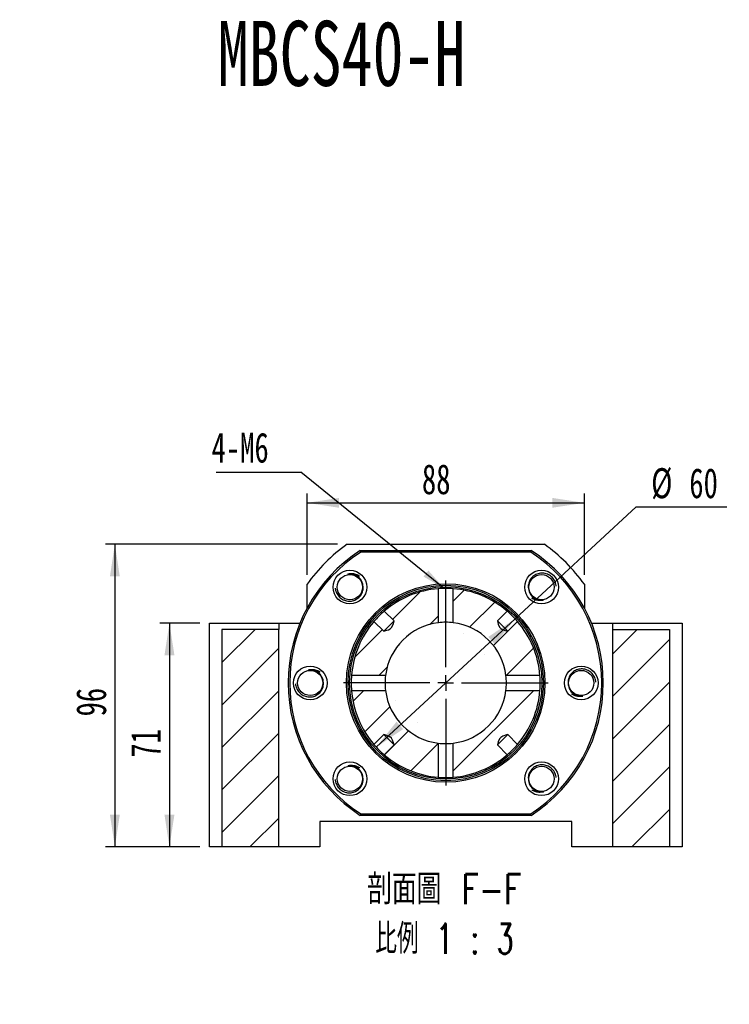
# Model space of a CAD drawing. Header units: millimetres. Extents: x 20 to 287, y 0 to 208.
# Tile 3 of 5: x 102 to 177, y 96 to 200. Entities that reach past the tile are written whole.
import ezdxf

# ---------------------------------------------------------------- set-up
doc = ezdxf.new("R2010")
doc.units = ezdxf.units.MM
doc.layers.add('圖層0', color=7, linetype='Continuous')
doc.styles.add('SLDTEXTSTYLE0', font='TXT', dxfattribs={"width": 0.7})
doc.styles.add('SLDTEXTSTYLE1', font='TXT', dxfattribs={"width": 0.7, "bigfont": 'bigfont'})
doc.styles.add('SLDTEXTSTYLE4', font='TXT', dxfattribs={"width": 0.75, "bigfont": 'bigfont'})
doc.styles.add('SLDTEXTSTYLE5', font='TXT', dxfattribs={"width": 0.65625, "bigfont": 'bigfont'})
doc.dimstyles.new('SLDDIMSTYLE1', dxfattribs={"dimtxt": 3.389974, "dimasz": 2.5, "dimexe": 0, "dimexo": 0.0625, "dimgap": 0.847493, "dimtad": 0, "dimtih": 1, "dimtoh": 1, "dimlfac": 3, "dimrnd": 1e-09, "dimzin": 12, "dimdsep": 46, "dimtxsty": 'SLDTEXTSTYLE0', "dimsah": 1, "dimcen": 0, "dimadec": 0, "dimazin": 3, "dimtfac": 1, "dimtmove": 0, "dimatfit": 3, "dimfxl": 0, "dimfrac": 2, "dimtolj": 1, "dimtzin": 12, "dimarcsym": 0})
doc.dimstyles.new('SLDDIMSTYLE2', dxfattribs={"dimtxt": 0.18, "dimasz": 2.5, "dimexe": 0, "dimexo": 0.0625, "dimgap": 0, "dimtad": 0, "dimtih": 1, "dimtoh": 1, "dimdec": 0, "dimrnd": 1e-09, "dimzin": 0, "dimdsep": 46, "dimtxsty": 'Standard', "dimsah": 1, "dimcen": 0.09, "dimadec": 0, "dimazin": 0, "dimtfac": 2.5, "dimtdec": 0, "dimtofl": 0, "dimtmove": 0, "dimatfit": 3, "dimfxl": 0, "dimfrac": 2, "dimtolj": 1, "dimtzin": 0, "dimarcsym": 0})
doc.dimstyles.new('SLDDIMSTYLE3', dxfattribs={"dimtxt": 3.389974, "dimasz": 2.5, "dimexe": 0, "dimexo": 0.0625, "dimgap": 0.847493, "dimtad": 1, "dimlfac": 3, "dimrnd": 1e-09, "dimzin": 12, "dimdsep": 46, "dimtxsty": 'SLDTEXTSTYLE0', "dimsah": 1, "dimcen": 0.09, "dimadec": 0, "dimazin": 3, "dimtfac": 1, "dimtofl": 0, "dimtmove": 0, "dimatfit": 3, "dimfxl": 0, "dimfrac": 2, "dimtolj": 1, "dimtzin": 12, "dimarcsym": 0})

# ---------------------------------------------------------------- blocks, each defined once
blk = doc.blocks.new('SW_SYMBOL_HOLE_DIAM')
at = {"layer": '圖層0', "color": 0}
blk.add_line((300, 0), (700, 1000), dxfattribs=at)
blk.add_circle((500, 500), 350, dxfattribs=at)
blk = doc.blocks.new('SW_SYMBOL_HOLE_SPOT')
at = {"layer": '圖層0', "color": 0}
for p, q in [((0, 875), (0, 75)), ((1600, 75), (1600, 875)), ((0, 75), (1600, 75))]:
    blk.add_line(p, q, dxfattribs=at)
blk = doc.blocks.new('SW_NOTE_1')
at = {"layer": '圖層0', "color": 0}
blk.add_line((19.65, 0), (0, 0), dxfattribs=at)
at = {"layer": '圖層0', "color": 0, "xscale": 0.003964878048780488, "yscale": 0.003964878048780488, "zscale": 0.003964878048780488}
for name, p in [('SW_SYMBOL_HOLE_DIAM', (3.81, 5.75)), ('SW_SYMBOL_HOLE_DIAM', (7.69, 0.52)), ('SW_SYMBOL_HOLE_SPOT', (0.49, 0.52))]:
    blk.add_blockref(name, p, dxfattribs=at)
at = {"layer": '圖層0', "color": 0, "char_height": 3.175, "attachment_point": 1}
for s, insert, style in [('6-', (0.49, 9.45), 'SLDTEXTSTYLE0'), ('14\\M+18AD1\\M+190FA', (7.83, 9.45), 'SLDTEXTSTYLE1'), ('20', (11.71, 4.21), 'SLDTEXTSTYLE0')]:
    blk.add_mtext(s, dxfattribs=dict(at, insert=insert, style=style))
blk = doc.blocks.new('_D_8')
at = {"layer": '圖層0', "color": 7}
for p, q in [((120.99, 136.47), (116.76, 136.47)), ((117.76, 136.47), (117.76, 112.81)), ((120.99, 112.81), (116.76, 112.81))]:
    blk.add_line(p, q, dxfattribs=at)
for points in [[(117.76, 136.47), (117.24, 133.08), (118.29, 133.08)], [(117.76, 112.81), (118.29, 116.2), (117.24, 116.2)]]:
    blk.add_solid(points, dxfattribs=at)
at = {"layer": '圖層0', "color": 7, "insert": (113.67, 122.24), "char_height": 3.175, "attachment_point": 1, "rotation": 90, "style": 'SLDTEXTSTYLE0'}
blk.add_mtext('71', dxfattribs=at)
blk = doc.blocks.new('_D_9')
at = {"layer": '圖層0', "color": 7}
for p, q in [((135.55, 144.81), (110.99, 144.81)), ((111.99, 144.81), (111.99, 112.81)), ((120.99, 112.81), (110.99, 112.81))]:
    blk.add_line(p, q, dxfattribs=at)
for points in [[(111.99, 144.81), (111.47, 141.42), (112.51, 141.42)], [(111.99, 112.81), (112.51, 116.2), (111.47, 116.2)]]:
    blk.add_solid(points, dxfattribs=at)
at = {"layer": '圖層0', "color": 7, "insert": (107.89, 126.6), "char_height": 3.175, "attachment_point": 1, "rotation": 90, "style": 'SLDTEXTSTYLE0'}
blk.add_mtext('96', dxfattribs=at)
blk = doc.blocks.new('_D_10')
at = {"layer": '圖層0', "color": 7}
for p, q in [((132.32, 141.58), (132.32, 150.19)), ((161.65, 141.58), (161.65, 150.19)), ((132.32, 149.19), (161.65, 149.19))]:
    blk.add_line(p, q, dxfattribs=at)
for points in [[(132.32, 149.19), (135.71, 148.67), (135.71, 149.71)], [(161.65, 149.19), (158.26, 149.71), (158.26, 148.67)]]:
    blk.add_solid(points, dxfattribs=at)
at = {"layer": '圖層0', "color": 7, "insert": (144.47, 153.28), "char_height": 3.175, "attachment_point": 1, "style": 'SLDTEXTSTYLE0'}
blk.add_mtext('88', dxfattribs=at)
blk = doc.blocks.new('_D_11')
at = {"layer": '圖層0', "color": 7}
for p, q in [((154.33, 136.93), (167.14, 148.77)), ((167.14, 148.77), (176.72, 148.77)), ((139.64, 123.35), (154.33, 136.93))]:
    blk.add_line(p, q, dxfattribs=at)
blk.add_arc((146.99, 130.14), 10, 46.2892, 48.4662, dxfattribs=at)
for points in [[(154.33, 136.93), (151.49, 135.01), (152.19, 134.25)], [(139.64, 123.35), (142.49, 125.27), (141.78, 126.04)]]:
    blk.add_solid(points, dxfattribs=at)
at = {"layer": '圖層0', "color": 7, "char_height": 3.175, "attachment_point": 1, "style": 'SLDTEXTSTYLE0'}
for s, insert in [('%%c', (168.72, 152.86)), ('60', (172.75, 152.86))]:
    blk.add_mtext(s, dxfattribs=dict(at, insert=insert))
blk = doc.blocks.new('SW_NOTE_2')
at = {"layer": '圖層0', "color": 0, "char_height": 3.175, "attachment_point": 2}
for s, insert, style in [('\\M+19655\\M+196CA\\M+19AA4 F-F', (9.53, 4.09), 'SLDTEXTSTYLE4'), ('\\M+194E4\\M+197E1 1 : 3', (9.55, -1.14), 'SLDTEXTSTYLE5')]:
    blk.add_mtext(s, dxfattribs=dict(at, insert=insert, style=style))
blk = doc.blocks.new('SW_NOTE_3')
at = {"layer": '圖層0', "color": 0}
blk.add_line((-8.96, 0), (0, 0), dxfattribs=at)
at = {"layer": '圖層0', "color": 0, "insert": (-9.43, 4.2), "char_height": 3.175, "attachment_point": 1, "style": 'SLDTEXTSTYLE0'}
blk.add_mtext('4-M6', dxfattribs=at)
blk = doc.blocks.new('SW_CENTERMARKSYMBOL_8')
at = {"layer": '圖層0', "color": 0}
for p, q in [((0, 1.67), (0, 10.83)), ((-1.67, 0), (-10.83, 0)), ((0, 0), (-0.83, 0)), ((0, 0), (0, 0.83)), ((0, 0), (0, -0.83)), ((0, 0), (0.83, 0)), ((1.67, 0), (10.83, 0)), ((0, -1.67), (0, -10.83))]:
    blk.add_line(p, q, dxfattribs=at)

msp = doc.modelspace()

# ---------------------------------------------------------------- hatches: boundary and pattern name
at = {"layer": '圖層0', "linetype": 'Continuous', "lineweight": 18}
h = msp.add_hatch(dxfattribs=at)
h.set_pattern_fill('ANSI31', color=256, style=0)
edge = h.paths.add_edge_path(flags=0)
edge.add_spline(control_points=[(141.5214, 136.6968), (141.4526, 136.4557), (141.3986, 136.1973), (141.2501, 135.9953), (141.2148, 135.9474), (141.171, 135.9048), (141.1224, 135.8705), (141.0153, 135.7951), (140.8886, 135.7502), (140.7645, 135.7084), (140.6544, 135.6713), (140.5429, 135.6384), (140.4312, 135.6065)], knot_values=[0.00198391, 0.00198391, 0.00198391, 0.00198391, 0.00423758, 0.00423758, 0.00423758, 0.00475377, 0.00475377, 0.00475377, 0.00589534, 0.00589534, 0.00589534, 0.00690423, 0.00690423, 0.00690423, 0.00690423], weights=[1, 1, 1, 1, 1, 1, 1, 1, 1, 1, 1, 1, 1], degree=3, periodic=0)
edge.add_line((140.4312, 135.6065), (139.3916, 136.6462))
edge.add_arc((146.9867, 130.1413), 10, 139.421344, 175.475285)
edge.add_line((137.0179, 130.9301), (140.6187, 130.9301))
edge.add_arc((146.9867, 130.1413), 6.4167, 97.062044, 172.937956, ccw=False)
edge.add_line((146.1978, 136.5092), (146.1978, 140.1101))
edge.add_arc((146.9867, 130.1413), 10, 94.524715, 130.578656)
edge.add_line((140.4818, 137.7364), (141.5214, 136.6968))
h = msp.add_hatch(dxfattribs=at)
h.set_pattern_fill('ANSI31', color=256, style=0)
edge = h.paths.add_edge_path(flags=0)
edge.add_line((154.5818, 136.6462), (153.5422, 135.6065))
edge.add_spline(control_points=[(153.5422, 135.6065), (153.501, 135.6183), (153.4598, 135.6303), (153.4188, 135.6425), (153.2877, 135.6815), (153.1564, 135.7217), (153.0305, 135.7749), (152.9575, 135.8058), (152.8852, 135.842), (152.8232, 135.8913), (152.7701, 135.9335), (152.7252, 135.9872), (152.6901, 136.0453), (152.5703, 136.2431), (152.5155, 136.4744), (152.452, 136.6968)], knot_values=[0.00197425, 0.00197425, 0.00197425, 0.00197425, 0.00236, 0.00236, 0.00236, 0.00359145, 0.00359145, 0.00359145, 0.00430758, 0.00430758, 0.00430758, 0.00492354, 0.00492354, 0.00492354, 0.00703525, 0.00703525, 0.00703525, 0.00703525], weights=[1, 1, 1, 1, 1, 1, 1, 1, 1, 1, 1, 1, 1, 1, 1, 1], degree=3, periodic=0)
edge.add_line((152.452, 136.6968), (153.4916, 137.7364))
edge.add_arc((146.9867, 130.1413), 10, 49.421344, 85.475285)
edge.add_line((147.7756, 140.1101), (147.7756, 136.5092))
edge.add_arc((146.9867, 130.1413), 6.4167, 7.062044, 82.937956, ccw=False)
edge.add_line((153.3547, 130.9301), (156.9555, 130.9301))
edge.add_arc((146.9867, 130.1413), 10, 4.524715, 40.578656)
h = msp.add_hatch(dxfattribs=at)
h.set_pattern_fill('ANSI31', color=256, style=0)
h.paths.add_polyline_path([(123.32, 112.8079), (129.32, 112.8079), (129.32, 135.8079), (123.32, 135.8079)], flags=0)
h = msp.add_hatch(dxfattribs=at)
h.set_pattern_fill('ANSI31', color=256, style=0)
h.paths.add_polyline_path([(164.6534, 112.8079), (170.6534, 112.8079), (170.6534, 135.8079), (164.6534, 135.8079)], flags=0)
h = msp.add_hatch(dxfattribs=at)
h.set_pattern_fill('ANSI31', color=256, style=0)
edge = h.paths.add_edge_path(flags=0)
edge.add_spline(control_points=[(140.4312, 124.676), (140.6535, 124.6125), (140.8849, 124.5576), (141.0827, 124.4379), (141.1407, 124.4027), (141.1944, 124.3578), (141.2366, 124.3047), (141.286, 124.2427), (141.3222, 124.1705), (141.353, 124.0975), (141.4063, 123.9715), (141.4465, 123.8403), (141.4855, 123.7092), (141.4977, 123.6681), (141.5096, 123.627), (141.5214, 123.5857)], knot_values=[0.00919395, 0.00919395, 0.00919395, 0.00919395, 0.01127947, 0.01127947, 0.01127947, 0.01188779, 0.01188779, 0.01188779, 0.01259504, 0.01259504, 0.01259504, 0.01381122, 0.01381122, 0.01381122, 0.01419218, 0.01419218, 0.01419218, 0.01419218], weights=[1, 1, 1, 1, 1, 1, 1, 1, 1, 1, 1, 1, 1, 1, 1, 1], degree=3, periodic=0)
edge.add_line((141.5214, 123.5857), (140.4818, 122.5461))
edge.add_arc((146.9867, 130.1413), 10, 229.421344, 265.475285)
edge.add_line((146.1978, 120.1724), (146.1978, 123.7733))
edge.add_arc((146.9867, 130.1413), 6.4167, 187.062044, 262.937956, ccw=False)
edge.add_line((140.6187, 129.3524), (137.0179, 129.3524))
edge.add_arc((146.9867, 130.1413), 10, 184.524715, 220.578656)
edge.add_line((139.3916, 123.6363), (140.4312, 124.676))
h = msp.add_hatch(dxfattribs=at)
h.set_pattern_fill('ANSI31', color=256, style=0)
edge = h.paths.add_edge_path(flags=0)
edge.add_line((153.5422, 124.676), (154.5818, 123.6363))
edge.add_arc((146.9867, 130.1413), 10, 319.421344, 355.475285)
edge.add_line((156.9555, 129.3524), (153.3547, 129.3524))
edge.add_arc((146.9867, 130.1413), 6.4167, 277.062044, 352.937956, ccw=False)
edge.add_line((147.7756, 123.7733), (147.7756, 120.1724))
edge.add_arc((146.9867, 130.1413), 10, 274.524715, 310.578656)
edge.add_line((153.4916, 122.5461), (152.452, 123.5857))
edge.add_spline(control_points=[(152.452, 123.5857), (152.5155, 123.8081), (152.5703, 124.0394), (152.6901, 124.2372), (152.7252, 124.2953), (152.7701, 124.349), (152.8232, 124.3912), (152.8852, 124.4405), (152.9575, 124.4767), (153.0305, 124.5076), (153.1564, 124.5608), (153.2877, 124.601), (153.4188, 124.64), (153.4598, 124.6522), (153.501, 124.6642), (153.5422, 124.676)], knot_values=[0.00919395, 0.00919395, 0.00919395, 0.00919395, 0.01127947, 0.01127947, 0.01127947, 0.01188779, 0.01188779, 0.01188779, 0.01259504, 0.01259504, 0.01259504, 0.01381122, 0.01381122, 0.01381122, 0.01419218, 0.01419218, 0.01419218, 0.01419218], weights=[1, 1, 1, 1, 1, 1, 1, 1, 1, 1, 1, 1, 1, 1, 1, 1], degree=3, periodic=0)

# ---------------------------------------------------------------- linework, layer by layer
at = {"color": 7, "linetype": 'Continuous', "lineweight": 25}
for p, q in [((136.5517, 144.8079), (157.4217, 144.8079)), ((137.9436, 144.1413), (156.0298, 144.1413)), ((155.9805, 143.9746), (137.9929, 143.9746)), ((132.32, 138.0575), (132.32, 140.5762)), ((161.6534, 140.5762), (161.6534, 138.0575)), ((146.1978, 140.1101), (146.1978, 136.5092)), ((147.7756, 136.5092), (147.7756, 140.1101)), ((141.5214, 136.6968), (140.4818, 137.7364)), ((153.4916, 137.7364), (152.452, 136.6968)), ((121.9867, 112.8079), (121.9867, 136.4746)), ((121.9867, 136.4746), (129.32, 136.4746)), ((129.32, 136.4746), (129.32, 135.8079)), ((129.32, 136.4746), (131.5703, 136.4746)), ((139.3916, 136.6462), (140.4312, 135.6065)), ((141.5257, 136.701), (140.427, 135.6024)), ((153.5465, 135.6023), (152.4478, 136.7009)), ((153.5422, 135.6065), (154.5818, 136.6462)), ((162.4032, 136.4746), (164.6534, 136.4746)), ((164.6534, 136.4746), (171.9867, 136.4746)), ((164.6534, 135.8079), (164.6534, 136.4746)), ((171.9867, 136.4746), (171.9867, 112.8079)), ((123.32, 135.8079), (123.32, 112.8079)), ((129.32, 135.8079), (123.32, 135.8079)), ((129.32, 112.8079), (129.32, 135.8079)), ((164.6534, 112.8079), (164.6534, 135.8079)), ((164.6534, 135.8079), (170.6534, 135.8079)), ((170.6534, 135.8079), (170.6534, 112.8079)), ((140.6187, 130.9301), (137.0179, 130.9301)), ((156.9555, 130.9301), (153.3547, 130.9301)), ((137.0179, 129.3524), (140.6187, 129.3524)), ((153.3547, 129.3524), (156.9555, 129.3524)), ((140.4312, 124.676), (139.3916, 123.6363)), ((140.427, 124.6802), (141.5256, 123.5816)), ((152.4478, 123.5815), (153.5464, 124.6801)), ((154.5818, 123.6363), (153.5422, 124.676)), ((140.4818, 122.5461), (141.5214, 123.5857)), ((146.1978, 123.7733), (146.1978, 120.1724)), ((147.7756, 120.1724), (147.7756, 123.7733)), ((152.452, 123.5857), (153.4916, 122.5461)), ((156.0298, 116.1413), (137.9436, 116.1413)), ((137.9929, 116.3079), (155.9805, 116.3079)), ((160.32, 115.4746), (133.6534, 115.4746)), ((133.6534, 115.4746), (133.6534, 112.8079)), ((160.32, 112.8079), (160.32, 115.4746)), ((123.32, 112.8079), (121.9867, 112.8079)), ((129.32, 112.8079), (123.32, 112.8079)), ((133.6534, 112.8079), (129.32, 112.8079)), ((164.6534, 112.8079), (160.32, 112.8079)), ((170.6534, 112.8079), (164.6534, 112.8079)), ((171.9867, 112.8079), (170.6534, 112.8079))]:
    msp.add_line(p, q, dxfattribs=at)
at = {"color": 7, "linetype": 'Continuous', "lineweight": 25, "flags": 128}
for points in [[(140.4312, 135.6065), (140.7645, 135.7084), (140.9498, 135.7769), (141.1224, 135.8705), (141.2501, 135.9953), (141.4156, 136.3314), (141.5214, 136.6968)], [(152.452, 136.6968), (152.5499, 136.3618), (152.6901, 136.0453), (152.8232, 135.8913), (153.0305, 135.7749), (153.4188, 135.6425), (153.5422, 135.6065)], [(141.5214, 123.5857), (141.4855, 123.7092), (141.353, 124.0975), (141.2366, 124.3047), (141.0827, 124.4379), (140.7661, 124.578), (140.4312, 124.676)], [(153.5422, 124.676), (153.4188, 124.64), (153.0305, 124.5076), (152.8232, 124.3912), (152.6901, 124.2372), (152.5499, 123.9207), (152.452, 123.5857)]]:
    msp.add_lwpolyline(points, dxfattribs=at)
at = {"color": 7, "linetype": 'Continuous', "lineweight": 25}
for centre, radius in [((136.8515, 140.2764), 1.7833), ((157.1219, 140.2764), 1.7833), ((136.8515, 140.2764), 1.3333), ((146.9867, 130.1413), 10.5), ((157.1219, 140.2764), 1.3333), ((146.9867, 130.1413), 10.3333), ((146.9867, 130.1413), 10.1667), ((132.6534, 130.1413), 1.7833), ((132.6534, 130.1413), 1.3333), ((161.32, 130.1413), 1.7833), ((161.32, 130.1413), 1.3333), ((136.8515, 120.0061), 1.7833), ((136.8515, 120.0061), 1.3333), ((157.1219, 120.0061), 1.7833), ((157.1219, 120.0061), 1.3333)]:
    msp.add_circle(centre, radius, dxfattribs=at)
for centre, radius, start, end in [((146.9867, 130.1413), 18, 125.430945, 144.569055), ((146.9867, 130.1413), 18, 35.430945, 54.569055), ((146.9867, 130.1413), 16.6667, 122.85988, 237.14012), ((146.9867, 130.1413), 16.5, 123.030152, 236.969848), ((146.9867, 130.1413), 16.5, 303.030152, 56.969848), ((146.9867, 130.1413), 16.6667, 302.85988, 57.14012), ((146.9867, 130.1413), 10, 94.524715, 130.578656), ((146.9866, 130.1794), 9.9619, 85.450252, 94.549658), ((146.9867, 130.1413), 10, 49.421344, 85.475285), ((146.9384, 130.1896), 9.9317, 130.536686, 139.467673), ((147.0351, 130.1896), 9.9317, 40.536686, 49.467673), ((146.9867, 130.1413), 10, 139.421344, 175.475285), ((146.9867, 130.1413), 6.4167, 97.062044, 172.937956), ((146.9865, 130.1585), 6.3994, 82.904793, 96.979186), ((146.9867, 130.1413), 6.4167, 7.062044, 82.937956), ((146.9867, 130.1413), 10, 4.524715, 40.578656), ((146.9485, 130.1412), 9.9619, 175.450252, 184.549658), ((146.9648, 130.1412), 6.3948, 172.900959, 187.084848), ((147.009, 130.1413), 6.3944, 352.90063, 7.097119), ((147.0249, 130.1413), 9.9619, 355.450252, 4.549658), ((146.9867, 130.1413), 10, 184.524715, 220.578656), ((146.9867, 130.1413), 6.4167, 187.062044, 262.937956), ((146.9867, 130.1413), 6.4167, 277.062044, 352.937956), ((146.9867, 130.1413), 10, 319.421344, 355.475285), ((146.9379, 130.0924), 9.931, 220.547748, 229.467886), ((146.9871, 130.1088), 6.3842, 262.875101, 277.108572), ((147.0356, 130.0924), 9.931, 310.547748, 319.467886), ((146.9867, 130.1413), 10, 229.421344, 265.475285), ((146.9867, 130.1413), 10, 274.524715, 310.578656), ((146.9871, 130.0936), 9.9524, 265.439437, 274.552104)]:
    msp.add_arc(centre, radius, start, end, dxfattribs=at)
for points in [[(137.9929, 143.9746), (137.9764, 144.0301), (137.96, 144.0857), (137.9436, 144.1413)], [(156.0298, 144.1413), (156.0134, 144.0857), (155.997, 144.0301), (155.9805, 143.9746)], [(137.9929, 116.3079), (137.9764, 116.2524), (137.96, 116.1968), (137.9436, 116.1413)], [(156.0298, 116.1413), (156.0134, 116.1968), (155.997, 116.2524), (155.9805, 116.3079)]]:
    msp.add_open_spline(points, degree=3, dxfattribs=at)
for points, knots in [([(136.6354, 141.6557), (136.792, 141.6853), (137.1077, 141.745), (137.5079, 141.6481), (137.7549, 141.5364), (137.8424, 141.4712), (137.8624, 141.4563)], [0, 0, 0, 0, 0.36964297, 0.74514679, 0.94166779, 1, 1, 1, 1]), ([(138.2307, 140.4925), (138.2023, 140.6738), (138.138, 140.8486), (137.9471, 141.1608), (137.8204, 141.298), (137.5245, 141.5132), (137.3543, 141.5913), (137.0905, 141.6548), (137, 141.6676), (136.8171, 141.6751), (136.7261, 141.6699), (136.6354, 141.6557)], [0, 0, 0, 0, 0.25, 0.25, 0.5, 0.5, 0.75, 0.75, 0.875, 0.875, 1, 1, 1, 1]), ([(158.6723, 140.3621), (158.6706, 140.3966), (158.6648, 140.5199), (158.6081, 140.7248), (158.5043, 140.9665), (158.3604, 141.1854), (158.1821, 141.3763), (157.9754, 141.5338), (157.7455, 141.652), (157.5012, 141.7296), (157.2483, 141.7639), (156.9947, 141.756), (156.7467, 141.7039), (156.4375, 141.5817), (156.0981, 141.3336), (155.8213, 140.9234), (155.7016, 140.487), (155.7272, 140.21), (155.7381, 140.0924)], [0, 0, 0, 0, 0.02180897, 0.07797465, 0.13290884, 0.18784277, 0.24258901, 0.29732496, 0.35129778, 0.40527057, 0.45859637, 0.51191463, 0.5649239, 0.61793296, 0.72139228, 0.82493031, 0.92573458, 1, 1, 1, 1]), ([(135.3036, 140.1548), (135.306, 140.1204), (135.3147, 139.9972), (135.3761, 139.7938), (135.4855, 139.5545), (135.6344, 139.339), (135.8171, 139.1523), (136.0274, 138.9997), (136.26, 138.8868), (136.506, 138.8149), (136.7597, 138.7864), (137.0131, 138.8002), (137.2597, 138.8581), (137.5661, 138.9875), (137.8996, 139.2434), (138.1668, 139.6598), (138.2763, 140.0989), (138.2443, 140.3753), (138.2307, 140.4925)], [0, 0, 0, 0, 0.02180906, 0.07797465, 0.13290865, 0.18784279, 0.24258884, 0.29732487, 0.35129762, 0.4052705, 0.45859645, 0.51191473, 0.56492384, 0.61793307, 0.72139236, 0.82493046, 0.92573463, 1, 1, 1, 1]), ([(155.7381, 140.0924), (155.7622, 139.9105), (155.8225, 139.7343), (156.0061, 139.4177), (156.1296, 139.2776), (156.4204, 139.0557), (156.5887, 138.9736), (156.851, 138.904), (156.9411, 138.8891), (157.1238, 138.8774), (157.215, 138.8805), (157.3059, 138.8926)], [0, 0, 0, 0, 0.25, 0.25, 0.5, 0.5, 0.75, 0.75, 0.875, 0.875, 1, 1, 1, 1]), ([(157.3059, 138.8926), (157.1487, 138.8666), (156.8317, 138.8142), (156.4338, 138.9204), (156.1895, 139.0378), (156.1036, 139.105), (156.0839, 139.1204)], [0, 0, 0, 0, 0.369642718, 0.745146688, 0.941667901, 1, 1, 1, 1]), ([(132.4694, 131.5251), (132.6266, 131.5511), (132.9436, 131.6035), (133.3414, 131.4973), (133.5858, 131.3799), (133.6717, 131.3127), (133.6914, 131.2973)], [0, 0, 0, 0, 0.369642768, 0.745146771, 0.941667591, 1, 1, 1, 1]), ([(134.0372, 130.3252), (134.013, 130.5072), (133.9528, 130.6834), (133.7692, 131), (133.6457, 131.1401), (133.3549, 131.362), (133.1866, 131.4441), (132.9243, 131.5137), (132.8341, 131.5286), (132.6515, 131.5403), (132.5603, 131.5372), (132.4694, 131.5251)], [0, 0, 0, 0, 0.25, 0.25, 0.5, 0.5, 0.75, 0.75, 0.875, 0.875, 1, 1, 1, 1]), ([(162.8704, 130.2269), (162.8688, 130.2614), (162.8629, 130.3847), (162.8063, 130.5896), (162.7024, 130.8313), (162.5586, 131.0502), (162.3803, 131.2411), (162.1736, 131.3986), (161.9436, 131.5168), (161.6994, 131.5944), (161.4464, 131.6287), (161.1928, 131.6208), (160.9449, 131.5687), (160.6356, 131.4465), (160.2963, 131.1984), (160.0194, 130.7882), (159.8997, 130.3518), (159.9253, 130.0748), (159.9362, 129.9573)], [0, 0, 0, 0, 0.021808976, 0.077974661, 0.132908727, 0.187842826, 0.242588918, 0.297324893, 0.351297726, 0.40527052, 0.458596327, 0.511914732, 0.564923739, 0.617932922, 0.721392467, 0.824930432, 0.925734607, 1, 1, 1, 1]), ([(131.103, 130.0556), (131.1047, 130.0211), (131.1105, 129.8978), (131.1671, 129.6929), (131.271, 129.4512), (131.4148, 129.2323), (131.5932, 129.0414), (131.7999, 128.8839), (132.0298, 128.7657), (132.2741, 128.6881), (132.527, 128.6538), (132.7806, 128.6617), (133.0285, 128.7138), (133.3378, 128.836), (133.6772, 129.0841), (133.954, 129.4943), (134.0737, 129.9307), (134.0481, 130.2077), (134.0372, 130.3252)], [0, 0, 0, 0, 0.021808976, 0.077974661, 0.132908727, 0.187842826, 0.242588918, 0.297324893, 0.351297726, 0.40527052, 0.458596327, 0.511914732, 0.564923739, 0.617932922, 0.721392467, 0.824930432, 0.925734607, 1, 1, 1, 1]), ([(159.9362, 129.9573), (159.9604, 129.7753), (160.0206, 129.5991), (160.2042, 129.2826), (160.3277, 129.1424), (160.6186, 128.9205), (160.7868, 128.8384), (161.0491, 128.7688), (161.1393, 128.7539), (161.3219, 128.7422), (161.4131, 128.7453), (161.504, 128.7574)], [0, 0, 0, 0, 0.25, 0.25, 0.5, 0.5, 0.75, 0.75, 0.875, 0.875, 1, 1, 1, 1]), ([(161.504, 128.7574), (161.3468, 128.7314), (161.0298, 128.679), (160.632, 128.7852), (160.3876, 128.9026), (160.3017, 128.9698), (160.282, 128.9852)], [0, 0, 0, 0, 0.369642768, 0.745146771, 0.941667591, 1, 1, 1, 1]), ([(136.6675, 121.3899), (136.8248, 121.4159), (137.1417, 121.4683), (137.5396, 121.3621), (137.7839, 121.2447), (137.8699, 121.1775), (137.8895, 121.1621)], [0, 0, 0, 0, 0.369642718, 0.745146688, 0.941667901, 1, 1, 1, 1]), ([(138.2354, 120.1901), (138.2112, 120.372), (138.1509, 120.5482), (137.9673, 120.8648), (137.8438, 121.0049), (137.553, 121.2268), (137.3847, 121.3089), (137.1225, 121.3785), (137.0323, 121.3934), (136.8496, 121.4051), (136.7585, 121.402), (136.6675, 121.3899)], [0, 0, 0, 0, 0.25, 0.25, 0.5, 0.5, 0.75, 0.75, 0.875, 0.875, 1, 1, 1, 1]), ([(158.6699, 120.1277), (158.6674, 120.1621), (158.6587, 120.2853), (158.5973, 120.4887), (158.4879, 120.728), (158.339, 120.9435), (158.1563, 121.1302), (157.946, 121.2828), (157.7134, 121.3957), (157.4674, 121.4676), (157.2137, 121.4961), (156.9604, 121.4823), (156.7137, 121.4244), (156.4074, 121.295), (156.0739, 121.0391), (155.8066, 120.6227), (155.6971, 120.1836), (155.7291, 119.9072), (155.7427, 119.79)], [0, 0, 0, 0, 0.02180906, 0.07797465, 0.13290865, 0.18784279, 0.24258884, 0.29732487, 0.35129762, 0.4052705, 0.45859645, 0.51191473, 0.56492384, 0.61793307, 0.72139236, 0.82493046, 0.92573463, 1, 1, 1, 1]), ([(135.3012, 119.9204), (135.3028, 119.8859), (135.3087, 119.7626), (135.3653, 119.5577), (135.4691, 119.316), (135.613, 119.0971), (135.7913, 118.9062), (135.998, 118.7487), (136.2279, 118.6305), (136.4722, 118.5529), (136.7251, 118.5186), (136.9788, 118.5265), (137.2267, 118.5786), (137.536, 118.7008), (137.8753, 118.9489), (138.1522, 119.3591), (138.2718, 119.7955), (138.2462, 120.0725), (138.2354, 120.1901)], [0, 0, 0, 0, 0.02180897, 0.07797465, 0.13290884, 0.18784277, 0.24258901, 0.29732496, 0.35129778, 0.40527057, 0.45859637, 0.51191463, 0.5649239, 0.61793296, 0.72139228, 0.82493031, 0.92573458, 1, 1, 1, 1]), ([(155.7427, 119.79), (155.7711, 119.6087), (155.8354, 119.4339), (156.0263, 119.1217), (156.153, 118.9845), (156.4489, 118.7693), (156.6191, 118.6912), (156.8829, 118.6277), (156.9734, 118.6149), (157.1563, 118.6074), (157.2473, 118.6126), (157.338, 118.6268)], [0, 0, 0, 0, 0.25, 0.25, 0.5, 0.5, 0.75, 0.75, 0.875, 0.875, 1, 1, 1, 1]), ([(157.338, 118.6268), (157.1814, 118.5972), (156.8657, 118.5375), (156.4655, 118.6344), (156.2185, 118.7461), (156.131, 118.8113), (156.111, 118.8262)], [0, 0, 0, 0, 0.36964297, 0.74514679, 0.94166779, 1, 1, 1, 1])]:
    msp.add_open_spline(points, degree=3, knots=knots, dxfattribs=at)

# ---------------------------------------------------------------- block references
at = {"layer": '圖層0', "color": 7}
for name, p in [('SW_NOTE_3', (131.6517, 152.4163)), ('SW_CENTERMARKSYMBOL_8', (146.9867, 130.1413)), ('SW_NOTE_1', (78.5921, 98.6126))]:
    msp.add_blockref(name, p, dxfattribs=at)
at = {"layer": '圖層0'}
msp.add_blockref('SW_NOTE_2', (137.2971, 105.8226), dxfattribs=at)

# ---------------------------------------------------------------- texts
at = {"layer": '圖層0', "color": 7, "insert": (122.8678, 200.1623), "char_height": 6.87917, "attachment_point": 1, "style": 'SLDTEXTSTYLE0'}
msp.add_mtext('MBCS40-H', dxfattribs=at)

# ---------------------------------------------------------------- dimensions: what is measured, and where the dimension line sits
at = {"layer": '圖層0', "color": 7}
dim = msp.add_linear_dim(base=(161.6534, 149.1918), p1=(132.32, 140.5762), p2=(161.6534, 140.5762), dimstyle='SLDDIMSTYLE3', dxfattribs=at)
dim.commit()
dim.dimension.update_dxf_attribs({"geometry": '_D_10', "text_midpoint": (146.4557, 149.1918), "dimtype": 160})
dim = msp.add_diameter_dim_2p(p1=(154.3293, 136.93), p2=(139.6441, 123.3525), dimstyle='SLDDIMSTYLE1', dxfattribs=at)
dim.commit()
dim.dimension.update_dxf_attribs({"geometry": '_D_11', "text_midpoint": (172.7224, 151.3085), "dimtype": 163})
for base, p1, picture, middle in [((111.9867, 112.8079), (136.5517, 144.8079), '_D_9', (111.9867, 128.5847)), ((117.7643, 112.8079), (121.9867, 136.4746), '_D_8', (117.7643, 124.2255))]:
    dim = msp.add_linear_dim(base=base, p1=p1, p2=(121.9867, 112.8079), angle=90, dimstyle='SLDDIMSTYLE3', dxfattribs=at)
    dim.commit()
    dim.dimension.update_dxf_attribs({"geometry": picture, "text_midpoint": middle, "dimtype": 160})

# ---------------------------------------------------------------- leaders
msp.add_leader([(146.8349, 140.1401), (131.6517, 152.4163)], dimstyle='SLDDIMSTYLE2', dxfattribs=at)

doc.saveas('drawing.dxf')
